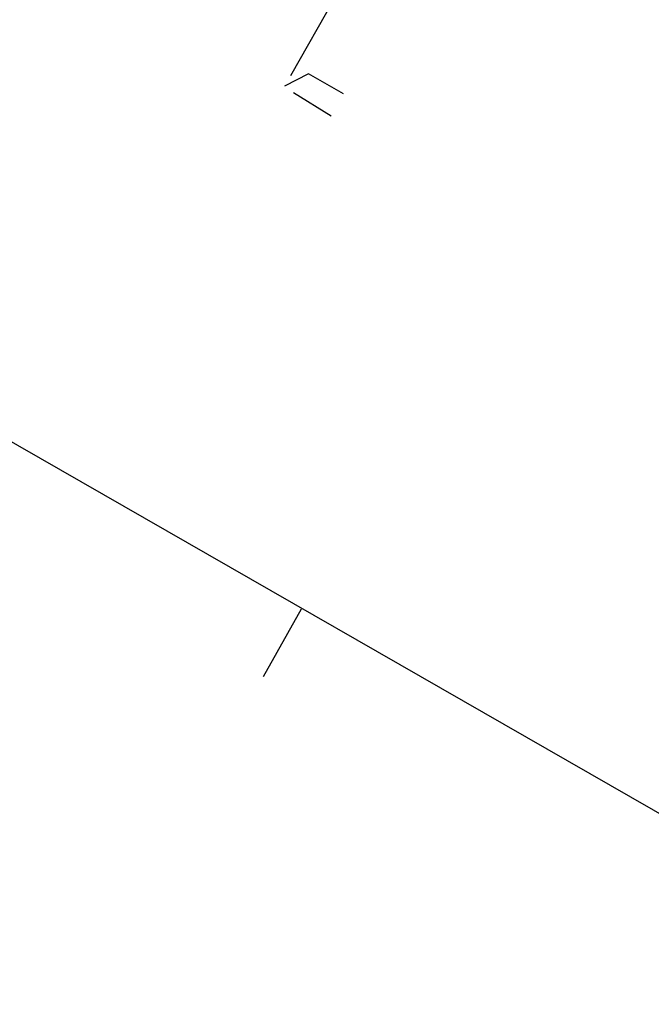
# Model space of a CAD drawing. Header units: metres. Extents: x 2695563 to 2696938, y 1260544 to 1262032.
# Tile 77 of 256: x 2696145 to 2696165, y 1260898 to 1260930. Entities that reach past the tile are written whole.
import ezdxf

# ---------------------------------------------------------------- set-up
doc = ezdxf.new("R2010")
doc.units = ezdxf.units.M
doc.linetypes.add('AUSGEZOGEN', pattern=[0])
doc.layers.add('AW_LK_Haltung', color=24, linetype='AUSGEZOGEN')

msp = doc.modelspace()

# ---------------------------------------------------------------- linework, layer by layer
at = {"layer": 'AW_LK_Haltung', "color": 24, "linetype": 'AUSGEZOGEN', "transparency": 33554687}
for p, q in [((2696153.689, 1260927.958), (2696164.874, 1260947.765)), ((2696154.977, 1260926.655), (2696153.766, 1260927.402)), ((2696176.173, 1260898.182), (2696140.429, 1260918.67)), ((2696152.807, 1260908.694), (2696154.029, 1260910.864))]:
    msp.add_line(p, q, dxfattribs=at)
msp.add_lwpolyline([(2696155.375, 1260927.372), (2696154.247, 1260928.015), (2696153.478, 1260927.613)], dxfattribs=at)

doc.saveas('drawing.dxf')
